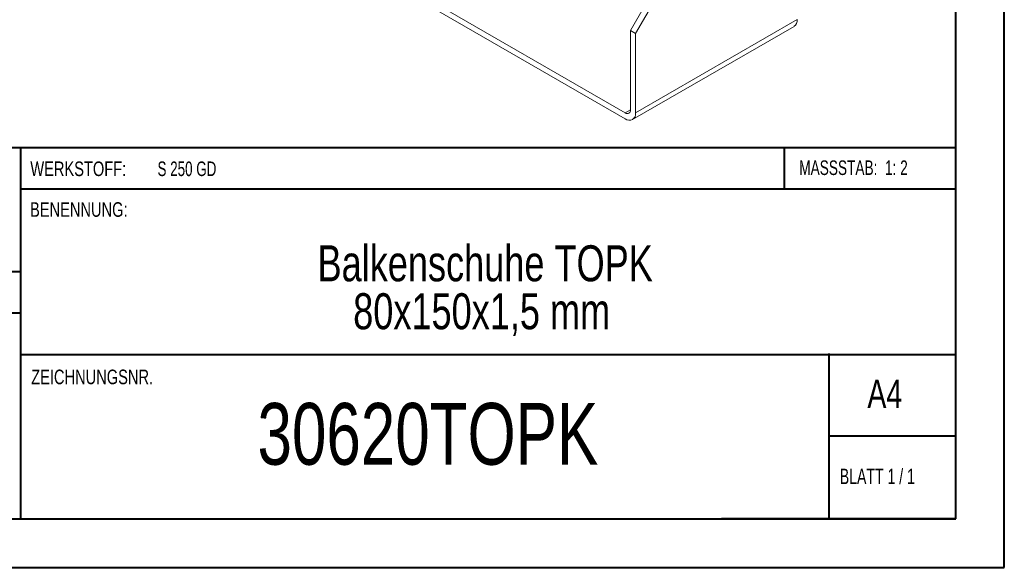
# Model space of a CAD drawing. Header units: millimetres. Extents: x 0 to 210, y 0 to 297.
# Tile 2 of 9: x 109 to 210, y 0 to 57. Entities that reach past the tile are written whole.
import ezdxf

# ---------------------------------------------------------------- set-up
doc = ezdxf.new("R2010")
doc.units = ezdxf.units.MM
doc.styles.add('SLDTEXTSTYLE0', font='TXT', dxfattribs={"width": 0.75})
doc.styles.add('SLDTEXTSTYLE1', font='TXT', dxfattribs={"width": 0.681818})
doc.styles.add('SLDTEXTSTYLE2', font='TXT', dxfattribs={"width": 0.7})
doc.styles.add('SLDTEXTSTYLE3', font='TXT', dxfattribs={"width": 0.6875})

# ---------------------------------------------------------------- blocks, each defined once
blk = doc.blocks.new('SW_NOTE_1')
at = {"color": 0, "linetype": 'Continuous', "lineweight": 0, "char_height": 3.7042, "attachment_point": 2, "style": 'SLDTEXTSTYLE0'}
for s, insert in [('Balkenschuhe TOPK', (23.21, 4.77)), ('80x150x1,5 mm', (22.85, -0.16))]:
    blk.add_mtext(s, dxfattribs=dict(at, insert=insert))

msp = doc.modelspace()

# ---------------------------------------------------------------- linework, layer by layer
at = {"color": 7, "linetype": 'Continuous', "lineweight": 40}
for p, q in [((210.08, 0.21), (210.08, 297.21)), ((205.08, 5.21), (205.08, 292.21)), ((205.08, 43.37), (10.11, 43.37)), ((108.91, 43.37), (108.91, 5.12)), ((187.47, 39.12), (187.47, 43.37)), ((205.08, 39.12), (108.91, 39.12)), ((108.91, 30.62), (10.11, 30.62)), ((108.91, 26.37), (10.11, 26.37)), ((108.91, 22.12), (205.08, 22.12)), ((192.08, 5.21), (192.08, 22.21)), ((205.08, 13.71), (192.08, 13.71)), ((10.08, 5.21), (205.08, 5.21)), ((205.08, 5.21), (180.99, 5.21)), ((0.08, 0.21), (210.08, 0.21))]:
    msp.add_line(p, q, dxfattribs=at)
at = {"color": 7, "linetype": 'Continuous', "lineweight": 15}
for p, q in [((171.1, 46.95), (143.88, 62.67)), ((143.88, 62.06), (171.1, 46.34)), ((171.63, 55.43), (175.52, 62.16)), ((176.05, 61.86), (172.16, 55.12)), ((171.85, 46.27), (188.47, 55.86)), ((188.78, 56.55), (172.16, 46.95)), ((188.78, 56.55), (188.78, 56.55)), ((171.63, 55.43), (172.16, 55.12)), ((171.63, 55.43), (171.63, 47.26)), ((172.16, 46.95), (172.16, 55.12)), ((171.1, 46.95), (171.63, 47.26))]:
    msp.add_line(p, q, dxfattribs=at)
for centre, radius, start, end in [((188.06, 56.46), 0.719, 304.0564, 7.2558), ((171.31, 47.21), 0.328, 230.7967, 9.214), ((171.51, 46.85), 0.655, 230.7967, 9.214)]:
    msp.add_arc(centre, radius, start, end, dxfattribs=at)

# ---------------------------------------------------------------- block references
at = {"color": 7, "linetype": 'Continuous', "lineweight": 0}
msp.add_blockref('SW_NOTE_1', (133.48, 28.57), dxfattribs=at)

# ---------------------------------------------------------------- texts
for s, insert, char_height, attachment_point, style in [('WERKSTOFF:', (109.91, 41.96), 1.5, 1, 'SLDTEXTSTYLE0'), ('S 250 GD', (122.99, 41.96), 1.5, 1, 'SLDTEXTSTYLE3'), ('MASSSTAB:  1: 2', (188.99, 42.07), 1.5, 1, 'SLDTEXTSTYLE2'), ('BENENNUNG:', (109.88, 37.77), 1.5, 1, 'SLDTEXTSTYLE0'), ('ZEICHNUNGSNR.', (110, 20.55), 1.5, 1, 'SLDTEXTSTYLE0'), ('A4', (196, 19.52), 2.91, 1, 'SLDTEXTSTYLE0'), ('30620TOPK', (150.8, 17.12), 6.35, 2, 'SLDTEXTSTYLE0'), ('BLATT 1 / 1', (193.16, 10.36), 1.5875, 1, 'SLDTEXTSTYLE1')]:
    msp.add_mtext(s, dxfattribs=dict(at, insert=insert, char_height=char_height, attachment_point=attachment_point, style=style))

doc.saveas('drawing.dxf')
